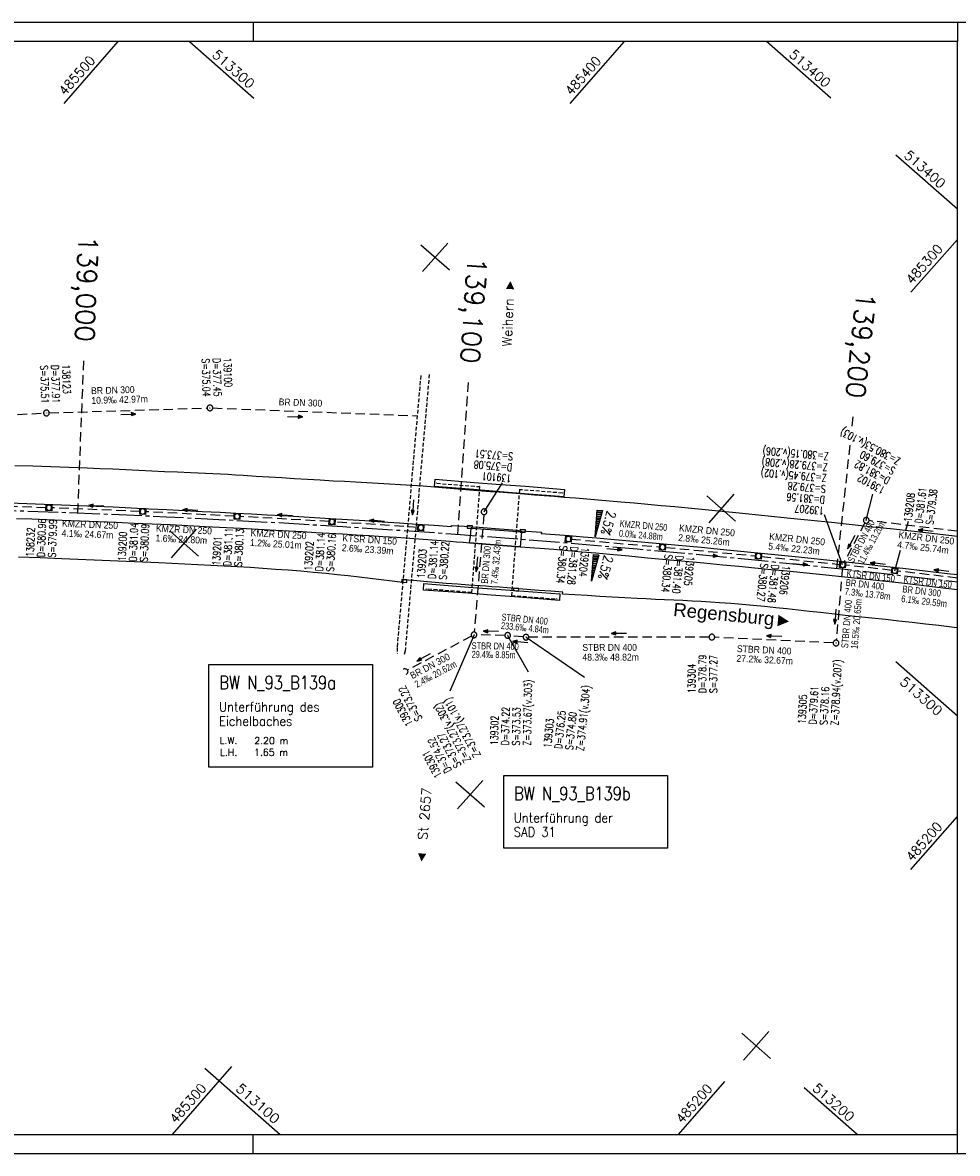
# Model space of a CAD drawing. Extents: x 4512587 to 4513722, y 5485856 to 5486153.
# Tile 4 of 5: x 4513291 to 4513537, y 5485856 to 5486153. Entities that reach past the tile are written whole.
import ezdxf
from ezdxf.enums import TextEntityAlignment as Align

# ---------------------------------------------------------------- set-up
doc = ezdxf.new("R2010")
doc.units = 0
doc.header["$LTSCALE"] = 10
doc.header["$MEASUREMENT"] = 0
for name, pattern in [('ACHSE', [5.5, 4, -0.5, 0.5, -0.5]), ('AUSGEZOGEN', [0]), ('LT00', [0]), ('LT17', [0.15, 0.1, -0.05]), ('STRICHLINIE2', [0.375, 0.25, -0.125])]:
    doc.linetypes.add(name, pattern=pattern)
doc.layers.get('0').update_dxf_attribs({"linetype": 'LT00'})
for name, color, linetype in [('-BESCH', 7, 'STRICHLINIE2'), ('-BESCH-nachrichtlich', 81, 'STRICHLINIE2'), ('-BKAN009', 140, 'LT00'), ('-BKAN014', 140, 'LT00'), ('-BKAN016-1', 140, 'LT00'), ('-BSCH009', 5, 'LT00'), ('-BSCH014', 5, 'LT00'), ('-BSCH016', 5, 'LT00'), ('-Halt-Pfeil', 4, 'LT00'), ('-RICHTUNG-NAME', 250, 'Continuous'), ('A-TEXT-KILOMETER', 30, 'LT17'), ('AX-020', 250, 'ACHSE'), ('BW-SCHRIFT', 20, 'AUSGEZOGEN'), ('ORTSNAMEN', 7, 'Continuous'), ('QUER_OST', 11, 'LT00'), ('QUER_WEST', 11, 'LT00'), ('RAHMEN', 250, 'Continuous'), ('V_AFBR_BAB', 250, 'LT00'), ('V_BR_KAPPE', 30, 'LT00'), ('V_BR_WID', 30, 'LT17'), ('V_KA_MULD', 182, 'LT00'), ('V_KA_PRUF', 182, 'LT00'), ('V_RASTER', 250, 'LT00'), ('V_SINKK', 182, 'LT00'), ('V_UK_DURCH', 182, 'LT00')]:
    doc.layers.add(name, color=color, linetype=linetype)
doc.styles.add('Arial', font='arial.ttf')
doc.styles.add('Haltungsbeschriftung', font='arial.ttf', dxfattribs={"width": 0.75})
doc.styles.add('Kilometrierung', font='romans.shx')
doc.styles.add('ROMANS', font='romans.shx')
doc.styles.add('schachtbeschriftung', font='romans.shx', dxfattribs={"width": 0.75, "height": 0.2})
doc.styles.get("Standard").update_dxf_attribs({"font": 'romans.shx', "width": 0.8})

# ---------------------------------------------------------------- blocks, each defined once
blk = doc.blocks.new('SYMB1107')
at = {"color": 0, "linetype": 'ByBlock'}
for points in [[(-0.2, 0), (-0.196157, 0.039018), (-0.184776, 0.076537), (-0.166294, 0.111114), (-0.141421, 0.141421), (-0.111114, 0.166294), (-0.076537, 0.184776), (-0.039018, 0.196157), (0, 0.2)], [(0, 0.2), (0.039018, 0.196157), (0.076537, 0.184776), (0.111114, 0.166294), (0.141421, 0.141421), (0.166294, 0.111114), (0.184776, 0.076537), (0.196157, 0.039018), (0.2, 0)]]:
    blk.add_lwpolyline(points, dxfattribs=at)
blk = doc.blocks.new('SYMB0003')
at = {"color": 0, "linetype": 'ByBlock'}
for p, q in [((-0.015712, 0), (0.010166, 0.012015)), ((0, -0.021257), (-0.015712, 0)), ((0.010166, 0.012015), (0, -0.021257))]:
    blk.add_line(p, q, dxfattribs=at)
for points in [[(-0.031395, 0.499013), (-0.093691, 0.491144), (-0.154509, 0.475528), (-0.21289, 0.452414), (-0.267913, 0.422164), (-0.318712, 0.385257), (-0.364484, 0.342274), (-0.404509, 0.293893), (-0.438154, 0.240877), (-0.464888, 0.184062), (-0.484292, 0.124345), (-0.496058, 0.062667), (-0.5, 0)], [(-0.5, 0), (-0.496058, -0.062667), (-0.484292, -0.124345), (-0.464888, -0.184062), (-0.438154, -0.240877), (-0.404509, -0.293893), (-0.364485, -0.342274), (-0.318712, -0.385257), (-0.267914, -0.422164), (-0.21289, -0.452414), (-0.154509, -0.475529), (-0.093691, -0.491144), (-0.031395, -0.499014), (0.031395, -0.499014)], [(0.5, 0), (0.496057, 0.062667), (0.484292, 0.124345), (0.464888, 0.184062), (0.438153, 0.240877), (0.404509, 0.293893), (0.364484, 0.342274), (0.318712, 0.385257), (0.267913, 0.422164), (0.21289, 0.452414), (0.154509, 0.475528), (0.093691, 0.491144), (0.031395, 0.499013), (-0.031395, 0.499013)], [(0.031395, -0.499014), (0.093691, -0.491144), (0.154509, -0.475529), (0.21289, -0.452414), (0.267914, -0.422164), (0.318712, -0.385257), (0.364485, -0.342274), (0.404509, -0.293893), (0.438154, -0.240877), (0.464889, -0.184062), (0.484292, -0.124345), (0.496058, -0.062667), (0.5, 0)]]:
    blk.add_lwpolyline(points, dxfattribs=at)
blk = doc.blocks.new('SYMB0011')
at = {"color": 0, "linetype": 'ByBlock'}
for p, q in [((0.5, 0), (-0.5, 0)), ((0, 0.5), (0, -0.5))]:
    blk.add_line(p, q, dxfattribs=at)
blk = doc.blocks.new('SYMB0652')
at = {"color": 0, "linetype": 'ByBlock'}
blk.add_lwpolyline([(-0.15, -0.075), (0.15, -0.075), (0.15, 0.075), (-0.15, 0.075), (-0.15, -0.075)], dxfattribs=at)
blk = doc.blocks.new('SYMB0070')
at = {"color": 0, "linetype": 'ByBlock'}
for p, q in [((-0.5, 0), (0.2, 0)), ((0.5, 0), (0.2, 0.1)), ((0.2, 0.1), (0.2, 0)), ((0.468, 0), (0.21, 0.086)), ((0.21, 0.086), (0.21, -0.086)), ((0.21, -0.086), (0.468, 0)), ((0.22, -0.072), (0.437, 0)), ((0.23, -0.058), (0.405, 0)), ((0.24, -0.045), (0.374, 0)), ((0.342, 0), (0.25, 0.031)), ((0.25, 0.031), (0.25, -0.031)), ((0.25, -0.031), (0.342, 0)), ((0.26, -0.017), (0.31, 0)), ((0.27, -0.003), (0.279, 0))]:
    blk.add_line(p, q, dxfattribs=at)
for points in [[(0.2, 0), (0.2, -0.1), (0.5, 0)], [(0.437, 0), (0.22, 0.072), (0.22, -0.072)], [(0.405, 0), (0.23, 0.058), (0.23, -0.058)], [(0.374, 0), (0.24, 0.045), (0.24, -0.045)], [(0.31, 0), (0.26, 0.017), (0.26, -0.017)], [(0.279, 0), (0.27, 0.003), (0.27, -0.003)]]:
    blk.add_lwpolyline(points, dxfattribs=at)
blk = doc.blocks.new('SYMB1210')
at = {"color": 0, "linetype": 'ByBlock'}
blk.add_line((0.018815, -0.179014), (0.055623, -0.17119), dxfattribs=at)
for points in [[(-0.2, -0.2), (-0.2, 0.2), (0.2, 0.2), (0.2, -0.2), (-0.2, -0.2)], [(0.018815, 0.179014), (-0.018815, 0.179014), (-0.055623, 0.17119), (-0.09, 0.155885), (-0.120444, 0.133766), (-0.145623, 0.105801), (-0.164438, 0.073213), (-0.176067, 0.037424), (-0.18, 0)], [(-0.18, 0), (-0.176067, -0.037424), (-0.164438, -0.073213), (-0.145623, -0.105801), (-0.120444, -0.133766), (-0.09, -0.155885), (-0.055623, -0.17119), (-0.018815, -0.179014), (0.018815, -0.179014)], [(0.18, 0), (0.176067, 0.037424), (0.164438, 0.073213), (0.145623, 0.105801), (0.120444, 0.133766), (0.09, 0.155885), (0.055623, 0.17119), (0.018815, 0.179014)], [(0.055623, -0.17119), (0.09, -0.155885), (0.120444, -0.133766), (0.145623, -0.105801), (0.164438, -0.073213), (0.176067, -0.037424), (0.18, 0)]]:
    blk.add_lwpolyline(points, dxfattribs=at)

msp = doc.modelspace()

# ---------------------------------------------------------------- linework, layer by layer
at = {"layer": '-BESCH'}
for p, q in [((4513298.39, 5486050.11), (4513339.84, 5486051.4)), ((4513271.31, 5486048.72), (4513296.89, 5486050.05)), ((4513297.56, 5486025.22), (4513273.77, 5486026.03)), ((4513322.21, 5486024.22), (4513299.06, 5486025.17)), ((4513346.98, 5486022.98), (4513323.71, 5486024.16)), ((4513371.95, 5486021.58), (4513348.48, 5486022.9)), ((4513395.28, 5486020.04), (4513373.44, 5486021.48)), ((4513412.55, 5486023.39), (4513410.02, 5485992.56)), ((4513512.65, 5486021.24), (4513507.15, 5486010.91)), ((4513536.95, 5486019.02), (4513513.75, 5486021.81)), ((4513435.49, 5486016.96), (4513458.79, 5486014.92)), ((4513460.28, 5486014.79), (4513483.94, 5486012.57)), ((4513485.43, 5486012.42), (4513506.05, 5486010.32)), ((4513506.74, 5486009.5), (4513505.14, 5485990.41)), ((4513519.74, 5486008.75), (4513507.54, 5486010.16)), ((4513536.95, 5486006.72), (4513521.23, 5486008.58)), ((4513409.29, 5485991.46), (4513392.45, 5485982.53)), ((4513418.05, 5485991.68), (4513410.71, 5485991.8)), ((4513422.87, 5485991.27), (4513419.55, 5485991.59)), ((4513471.69, 5485991.23), (4513424.37, 5485991.2)), ((4513504.32, 5485989.7), (4513473.19, 5485991.19))]:
    msp.add_line(p, q, dxfattribs=at)
at = {"layer": '-BESCH-nachrichtlich'}
msp.add_line((4513341.34, 5486051.4), (4513395.05, 5486049.37), dxfattribs=at)
at = {"layer": '-BSCH009'}
for p, q in [((4513412.61, 5486024.14), (4513417.44, 5486031.74)), ((4513409.96, 5485991.81), (4513403.61, 5485977.06))]:
    msp.add_line(p, q, dxfattribs=at)
at = {"layer": '-BSCH014'}
for p, q in [((4513523.41, 5486019.29), (4513524.07, 5486021.7)), ((4513520.49, 5486008.67), (4513521.97, 5486014.06))]:
    msp.add_line(p, q, dxfattribs=at)
at = {"layer": '-BSCH016'}
for p, q in [((4513513, 5486021.9), (4513514.77, 5486028.76)), ((4513506.8, 5486010.24), (4513502.07, 5486023.32)), ((4513418.8, 5485991.67), (4513424.16, 5485982.09)), ((4513423.62, 5485991.2), (4513439.03, 5485980.7))]:
    msp.add_line(p, q, dxfattribs=at)
at = {"layer": 'A-TEXT-KILOMETER', "ltscale": 2.5}
for p, q in [((4513305.87, 5486023.84), (4513307.45, 5486063.8)), ((4513405.7, 5486018.22), (4513408.52, 5486058.12)), ((4513509.29, 5486046.59), (4513509.56, 5486049.05)), ((4513505.3, 5486009.28), (4513508.77, 5486041.69))]:
    msp.add_line(p, q, dxfattribs=at)
at = {"layer": 'AX-020', "ltscale": 0.2, "flags": 128}
msp.add_lwpolyline([(4512611.95, 5485991.74), (4512629.62, 5485992.56), (4512649.59, 5485993.57), (4512669.56, 5485994.65), (4512689.53, 5485995.82), (4512709.49, 5485997.07), (4512729.45, 5485998.39), (4512749.4, 5485999.8), (4512769.34, 5486001.29), (4512789.28, 5486002.85), (4512809.21, 5486004.5), (4512829.14, 5486006.22), (4512838.83, 5486007.09), (4512874.14, 5486010.29), (4512889.59, 5486011.68), (4512905.03, 5486013.07), (4512920.48, 5486014.42), (4512935.94, 5486015.73), (4512951.4, 5486016.97), (4512957.12, 5486017.42), (4512972.58, 5486018.56), (4512988.05, 5486019.63), (4513003.53, 5486020.61), (4513019.01, 5486021.52), (4513034.5, 5486022.34), (4513049.99, 5486023.09), (4513065.49, 5486023.75), (4513080.98, 5486024.34), (4513096.48, 5486024.85), (4513111.99, 5486025.27), (4513127.49, 5486025.62), (4513143, 5486025.88), (4513158.5, 5486026.07), (4513174.01, 5486026.18), (4513189.52, 5486026.2), (4513205.03, 5486026.15), (4513220.54, 5486026.01), (4513236.05, 5486025.8), (4513251.55, 5486025.51), (4513267.06, 5486025.13), (4513282.56, 5486024.68), (4513298.06, 5486024.14), (4513313.55, 5486023.53), (4513329.05, 5486022.84), (4513344.54, 5486022.06), (4513360.02, 5486021.21), (4513375.5, 5486020.28), (4513390.98, 5486019.26), (4513406.45, 5486018.17), (4513421.91, 5486017), (4513437.37, 5486015.74), (4513452.82, 5486014.41), (4513468.27, 5486013), (4513483.7, 5486011.51), (4513499.13, 5486009.94), (4513514.55, 5486008.28), (4513529.96, 5486006.55), (4513536.95, 5486005.73)], dxfattribs=at)
at = {"layer": 'BW-SCHRIFT'}
for points in [[(4513340.32, 5485984.02), (4513383.31, 5485984.02), (4513383.31, 5485957.06), (4513340.32, 5485957.06)], [(4513417.77, 5485954.9), (4513460.76, 5485954.9), (4513460.76, 5485935.79), (4513417.77, 5485935.79)]]:
    msp.add_lwpolyline(points, close=True, dxfattribs=at)
at = {"layer": 'QUER_OST'}
for p, q in [((4513443.55, 5486023.82), (4513442.28, 5486023.92)), ((4513442.3, 5486024.22), (4513443.63, 5486024.11)), ((4513443.71, 5486024.41), (4513442.33, 5486024.52)), ((4513442.71, 5486020.88), (4513442.04, 5486020.93)), ((4513442.06, 5486021.23), (4513442.79, 5486021.17)), ((4513442.87, 5486021.47), (4513442.09, 5486021.53)), ((4513442.11, 5486021.83), (4513442.96, 5486021.76)), ((4513443.04, 5486022.06), (4513442.14, 5486022.13)), ((4513442.16, 5486022.43), (4513443.13, 5486022.35)), ((4513443.21, 5486022.64), (4513442.18, 5486022.73)), ((4513442.21, 5486023.03), (4513443.29, 5486022.94)), ((4513443.38, 5486023.23), (4513442.23, 5486023.32)), ((4513442.26, 5486023.62), (4513443.46, 5486023.53)), ((4513441.87, 5486017.94), (4513441.8, 5486017.94)), ((4513441.82, 5486018.24), (4513441.95, 5486018.23)), ((4513442.04, 5486018.52), (4513441.85, 5486018.54)), ((4513441.87, 5486018.84), (4513442.12, 5486018.82)), ((4513442.2, 5486019.11), (4513441.89, 5486019.14)), ((4513441.92, 5486019.44), (4513442.29, 5486019.41)), ((4513442.37, 5486019.7), (4513441.94, 5486019.74)), ((4513441.97, 5486020.04), (4513442.45, 5486020)), ((4513442.54, 5486020.29), (4513441.99, 5486020.33)), ((4513442.01, 5486020.63), (4513442.62, 5486020.58)), ((4513441.77, 5486017.64), (4513441.78, 5486017.64))]:
    msp.add_line(p, q, dxfattribs=at)
msp.add_lwpolyline([(4513443.73, 5486024.46), (4513441.77, 5486017.59), (4513442.33, 5486024.57), (4513443.73, 5486024.46)], dxfattribs=at)
at = {"layer": 'QUER_WEST'}
for p, q in [((4513441.31, 5486011.94), (4513442.52, 5486011.84)), ((4513442.6, 5486012.13), (4513441.34, 5486012.24)), ((4513441.36, 5486012.53), (4513442.69, 5486012.43)), ((4513442.77, 5486012.72), (4513441.39, 5486012.83)), ((4513441.76, 5486009.19), (4513441.1, 5486009.25)), ((4513441.12, 5486009.54), (4513441.85, 5486009.49)), ((4513441.93, 5486009.78), (4513441.14, 5486009.84)), ((4513441.17, 5486010.14), (4513442.02, 5486010.07)), ((4513442.1, 5486010.37), (4513441.19, 5486010.44)), ((4513441.22, 5486010.74), (4513442.18, 5486010.66)), ((4513442.27, 5486010.96), (4513441.24, 5486011.04)), ((4513441.26, 5486011.34), (4513442.35, 5486011.25)), ((4513442.43, 5486011.55), (4513441.29, 5486011.64)), ((4513440.92, 5486006.25), (4513440.85, 5486006.26)), ((4513440.88, 5486006.55), (4513441.01, 5486006.54)), ((4513441.09, 5486006.84), (4513440.9, 5486006.85)), ((4513440.93, 5486007.15), (4513441.18, 5486007.13)), ((4513441.26, 5486007.43), (4513440.95, 5486007.45)), ((4513440.97, 5486007.75), (4513441.34, 5486007.72)), ((4513441.43, 5486008.01), (4513441, 5486008.05)), ((4513441.02, 5486008.35), (4513441.51, 5486008.31)), ((4513441.6, 5486008.6), (4513441.05, 5486008.65)), ((4513441.07, 5486008.95), (4513441.68, 5486008.9)), ((4513440.83, 5486005.96), (4513440.84, 5486005.96))]:
    msp.add_line(p, q, dxfattribs=at)
msp.add_lwpolyline([(4513442.78, 5486012.77), (4513440.83, 5486005.91), (4513441.39, 5486012.88), (4513442.78, 5486012.77)], dxfattribs=at)
at = {"layer": 'RAHMEN'}
for p, q in [((4513351.95, 5486152.62), (4513351.95, 5486147.62)), ((4513536.95, 5486152.62), (4513536.95, 5486147.62)), ((4513351.95, 5485855.62), (4513351.95, 5485860.62)), ((4513536.95, 5485855.62), (4513536.95, 5485860.62))]:
    msp.add_line(p, q, dxfattribs=at)
for points in [[(4512586.95, 5485855.62), (4513721.95, 5485855.62), (4513721.95, 5486152.62), (4512586.95, 5486152.62), (4512586.95, 5485855.62)], [(4512611.95, 5485860.62), (4513536.95, 5485860.62), (4513536.95, 5486147.62), (4512611.95, 5486147.62), (4512611.95, 5485860.62)]]:
    msp.add_lwpolyline(points, dxfattribs=at)
at = {"layer": 'V_AFBR_BAB', "color": 2}
msp.add_line((4513404.01, 5486020.27), (4513404.05, 5486020.55), dxfattribs=at)
at = {"layer": 'V_AFBR_BAB'}
for p, q in [((4513427.65, 5486018.75), (4513427.64, 5486018.47)), ((4513391.3, 5486006.29), (4513391.3, 5486005.68)), ((4513433.19, 5486002.53), (4513433.31, 5486003.02))]:
    msp.add_line(p, q, dxfattribs=at)
for points in [[(4513289.31, 5486036.33), (4513294.05, 5486036.18), (4513298.8, 5486036.02), (4513303.54, 5486035.85), (4513308.29, 5486035.67), (4513311.69, 5486035.53), (4513315.09, 5486035.38), (4513318.49, 5486035.23), (4513321.89, 5486035.07), (4513325.29, 5486034.91), (4513328.69, 5486034.76), (4513332.09, 5486034.6), (4513335.49, 5486034.45), (4513337.46, 5486034.36), (4513339.42, 5486034.28), (4513341.39, 5486034.19), (4513343.35, 5486034.09), (4513345.34, 5486033.98), (4513347.32, 5486033.86), (4513349.31, 5486033.74), (4513352.69, 5486033.53), (4513356.06, 5486033.32), (4513359.44, 5486033.11), (4513362.82, 5486032.9), (4513366.19, 5486032.7), (4513369.57, 5486032.5), (4513372.95, 5486032.3), (4513375.9, 5486032.14), (4513378.86, 5486031.98), (4513381.82, 5486031.82), (4513384.78, 5486031.66), (4513387.74, 5486031.49), (4513390.69, 5486031.31), (4513393.65, 5486031.12), (4513396.6, 5486030.92), (4513399.56, 5486030.7), (4513401.61, 5486030.54), (4513403.66, 5486030.36), (4513405.71, 5486030.19), (4513407.77, 5486030.02), (4513409.82, 5486029.85), (4513412.05, 5486029.67), (4513414.29, 5486029.5), (4513416.52, 5486029.34), (4513418.76, 5486029.17), (4513420.99, 5486029.01), (4513423.23, 5486028.84), (4513425.82, 5486028.63), (4513428.42, 5486028.42), (4513431.02, 5486028.21), (4513433.62, 5486028), (4513436.6, 5486027.76), (4513439.57, 5486027.52), (4513442.55, 5486027.28), (4513445.53, 5486027.03), (4513448.51, 5486026.78), (4513452.05, 5486026.48), (4513455.6, 5486026.16), (4513459.14, 5486025.83), (4513462.69, 5486025.5), (4513466.23, 5486025.16), (4513479.66, 5486023.85), (4513493.09, 5486022.5), (4513498.5, 5486021.95), (4513503.91, 5486021.38), (4513509.32, 5486020.81), (4513514.73, 5486020.23), (4513520.13, 5486019.63), (4513528.64, 5486018.67), (4513536.95, 5486017.7)], [(4513287.91, 5486026.48), (4513294.74, 5486026.24), (4513301.56, 5486025.98), (4513308.38, 5486025.7), (4513315.2, 5486025.4), (4513319.88, 5486025.18), (4513324.55, 5486024.95), (4513329.22, 5486024.72), (4513333.89, 5486024.48), (4513338.56, 5486024.24), (4513343.23, 5486024), (4513347.37, 5486023.78), (4513351.51, 5486023.56), (4513355.65, 5486023.34), (4513359.78, 5486023.12), (4513363.92, 5486022.89), (4513368.05, 5486022.65), (4513372.19, 5486022.4), (4513376.74, 5486022.12), (4513381.28, 5486021.83), (4513385.83, 5486021.53), (4513390.37, 5486021.22), (4513394.92, 5486020.91), (4513399.46, 5486020.59), (4513404.01, 5486020.27)], [(4513536.95, 5486003.64), (4513533.94, 5486004), (4513528.14, 5486004.68), (4513522.34, 5486005.35), (4513516.53, 5486006), (4513510.72, 5486006.63), (4513504.91, 5486007.24), (4513500.69, 5486007.67), (4513496.46, 5486008.1), (4513492.23, 5486008.51), (4513488, 5486008.92), (4513483.77, 5486009.33), (4513479.54, 5486009.73), (4513475.31, 5486010.13), (4513470.37, 5486010.6), (4513465.44, 5486011.07), (4513460.5, 5486011.54), (4513455.56, 5486012), (4513450.62, 5486012.46), (4513445.68, 5486012.91), (4513442, 5486013.24), (4513438.31, 5486013.56), (4513434.61, 5486013.88), (4513430.92, 5486014.19), (4513427.23, 5486014.48), (4513424.66, 5486014.68), (4513422.09, 5486014.87), (4513419.81, 5486015.04), (4513417.54, 5486015.21), (4513415.26, 5486015.38), (4513412.02, 5486015.63), (4513408.79, 5486015.91), (4513407.09, 5486016.05), (4513405.39, 5486016.2), (4513403.69, 5486016.34), (4513400.17, 5486016.63), (4513396.64, 5486016.9), (4513393.11, 5486017.15), (4513389.58, 5486017.38), (4513386.05, 5486017.6), (4513382.52, 5486017.82), (4513378.99, 5486018.03), (4513375.45, 5486018.23), (4513371.92, 5486018.44), (4513368.42, 5486018.64), (4513364.91, 5486018.85), (4513361.4, 5486019.05), (4513357.9, 5486019.25), (4513348.65, 5486019.76), (4513339.39, 5486020.23), (4513330.14, 5486020.67), (4513325.41, 5486020.89), (4513320.68, 5486021.1), (4513315.94, 5486021.3), (4513311.21, 5486021.49), (4513306.48, 5486021.68), (4513301.74, 5486021.87), (4513297.75, 5486022.03), (4513293.76, 5486022.18), (4513289.77, 5486022.33)], [(4513404.05, 5486020.55), (4513405.77, 5486020.44), (4513407.49, 5486020.33), (4513409.21, 5486020.21), (4513411.32, 5486020.06), (4513413.44, 5486019.9), (4513415.55, 5486019.73), (4513417.85, 5486019.55), (4513420.15, 5486019.36), (4513422.45, 5486019.17), (4513425.05, 5486018.96), (4513427.65, 5486018.75)], [(4513427.64, 5486018.47), (4513431.3, 5486018.18), (4513434.96, 5486017.88), (4513438.62, 5486017.58), (4513442.27, 5486017.28), (4513445.93, 5486016.98), (4513451.85, 5486016.46), (4513457.78, 5486015.93), (4513463.7, 5486015.39), (4513469.62, 5486014.83), (4513475.53, 5486014.26), (4513485.39, 5486013.28), (4513495.24, 5486012.28), (4513505.09, 5486011.24), (4513510.94, 5486010.61), (4513516.78, 5486009.97), (4513522.62, 5486009.32), (4513528.46, 5486008.65), (4513534.3, 5486007.96), (4513536.95, 5486007.64)], [(4513290.28, 5486012.32), (4513295.99, 5486012.1), (4513301.69, 5486011.88), (4513314.41, 5486011.35), (4513327.12, 5486010.79), (4513330.55, 5486010.63), (4513333.99, 5486010.47), (4513337.42, 5486010.31), (4513340.85, 5486010.13), (4513344.29, 5486009.95), (4513347.72, 5486009.75), (4513351.15, 5486009.55), (4513354.48, 5486009.33), (4513357.81, 5486009.1), (4513361.14, 5486008.85), (4513364.47, 5486008.59), (4513367.79, 5486008.3), (4513371.12, 5486007.99), (4513374, 5486007.69), (4513376.89, 5486007.38), (4513379.77, 5486007.06), (4513382.65, 5486006.73), (4513385.54, 5486006.38), (4513388.42, 5486006.03), (4513391.3, 5486005.68)], [(4513433.31, 5486003.02), (4513430.14, 5486003.26), (4513426.98, 5486003.5), (4513423.81, 5486003.74), (4513420.65, 5486003.99), (4513418.64, 5486004.15), (4513416.64, 5486004.31), (4513414.63, 5486004.47), (4513413.11, 5486004.58), (4513411.59, 5486004.69), (4513410.07, 5486004.79), (4513408.56, 5486004.9), (4513405.61, 5486005.12), (4513402.67, 5486005.34), (4513399.73, 5486005.58), (4513396.78, 5486005.82), (4513394.04, 5486006.05), (4513391.3, 5486006.29)], [(4513536.95, 5485993.69), (4513536.13, 5485993.79), (4513532.09, 5485994.26), (4513528.57, 5485994.66), (4513525.06, 5485995.05), (4513521.54, 5485995.43), (4513518.03, 5485995.81), (4513514.51, 5485996.19), (4513510.99, 5485996.57), (4513507.47, 5485996.94), (4513503.96, 5485997.33), (4513501.01, 5485997.65), (4513498.07, 5485997.97), (4513495.13, 5485998.3), (4513492.18, 5485998.61), (4513489.24, 5485998.92), (4513486.29, 5485999.22), (4513483.34, 5485999.5), (4513480.39, 5485999.77), (4513477.44, 5486000.01), (4513474.49, 5486000.23), (4513472.08, 5486000.39), (4513469.68, 5486000.54), (4513467.27, 5486000.67), (4513464.86, 5486000.8), (4513462.45, 5486000.92), (4513460.04, 5486001.03), (4513457.63, 5486001.14), (4513455.22, 5486001.26), (4513452.81, 5486001.38), (4513449.54, 5486001.55), (4513446.27, 5486001.73), (4513443, 5486001.92), (4513439.73, 5486002.12), (4513436.46, 5486002.33), (4513433.19, 5486002.53)]]:
    msp.add_lwpolyline(points, dxfattribs=at)
at = {"layer": 'V_BR_KAPPE'}
for points in [[(4513399.56, 5486030.78), (4513399.73, 5486032.7), (4513409.98, 5486031.87), (4513416.92, 5486031.33), (4513423.45, 5486030.84), (4513433.7, 5486030.02)], [(4513433.7, 5486030.02), (4513433.57, 5486028.08), (4513423.26, 5486028.89), (4513416.8, 5486029.4), (4513409.82, 5486029.96), (4513399.56, 5486030.78)], [(4513408.81, 5486015.96), (4513409.04, 5486017.67), (4513409.19, 5486019.86), (4513415.5, 5486019.37), (4513422.46, 5486018.83), (4513422.25, 5486016.98), (4513422.06, 5486014.93), (4513415.22, 5486015.46), (4513408.81, 5486015.96)], [(4513396.65, 5486003.58), (4513396.78, 5486005.28), (4513408.48, 5486004.38), (4513414.63, 5486003.88), (4513420.7, 5486003.45), (4513432.5, 5486002.55), (4513432.41, 5486000.86), (4513420.62, 5486001.79), (4513414.5, 5486002.27), (4513408.3, 5486002.73), (4513396.65, 5486003.58)]]:
    msp.add_lwpolyline(points, dxfattribs=at)
at = {"layer": 'V_BR_WID'}
for points in [[(4513395.97, 5486059.91), (4513389.74, 5485988.47), (4513389.82, 5485986.88)], [(4513398.2, 5486060.21), (4513391.87, 5485987.6), (4513391.52, 5485986.39)], [(4513400.17, 5486031.63), (4513411.43, 5486030.75), (4513409.31, 5486002.94), (4513397.36, 5486003.85)], [(4513433.18, 5486029.05), (4513421.88, 5486029.94), (4513419.8, 5486002.15), (4513431.71, 5486001.24)]]:
    msp.add_lwpolyline(points, dxfattribs=at)
at = {"layer": 'V_RASTER'}
for p, q in [((4513316.42, 5486147.62), (4513302.19, 5486131.41)), ((4513335.2, 5486147.62), (4513352.1, 5486132.79)), ((4513435.24, 5486131.41), (4513449.47, 5486147.62)), ((4513503.7, 5486132.79), (4513486.8, 5486147.62)), ((4513536.95, 5486103.6), (4513520.74, 5486117.83)), ((4513536.95, 5486095.69), (4513524.75, 5486081.79)), ((4513395.99, 5486094.27), (4513403.51, 5486087.67)), ((4513396.45, 5486087.21), (4513403.05, 5486094.73)), ((4513471.15, 5486028.3), (4513478.66, 5486021.7)), ((4513478.2, 5486028.76), (4513471.61, 5486021.24)), ((4513337.54, 5486012.51), (4513330.03, 5486019.11)), ((4513330.48, 5486012.05), (4513337.08, 5486019.57)), ((4513520.74, 5485984.78), (4513536.95, 5485970.55)), ((4513412.7, 5485946.55), (4513405.18, 5485953.14)), ((4513412.24, 5485953.6), (4513405.64, 5485946.09)), ((4513524.75, 5485930.19), (4513536.95, 5485944.1)), ((4513480.8, 5485880.12), (4513487.39, 5485887.64)), ((4513480.8, 5485880.12), (4513487.39, 5485887.64)), ((4513487.85, 5485880.58), (4513480.34, 5485887.18)), ((4513346.27, 5485878.45), (4513330.63, 5485860.62)), ((4513339.22, 5485877.99), (4513359, 5485860.62)), ((4513463.68, 5485860.62), (4513475.89, 5485874.53)), ((4513510.59, 5485860.62), (4513496.69, 5485872.82))]:
    msp.add_line(p, q, dxfattribs=at)

# ---------------------------------------------------------------- block references
at = {"layer": '-Halt-Pfeil'}
for p, xscale, yscale, zscale, rotation in [((4513319.14, 5486049.76), 4.000000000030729, 4.000000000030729, 4.000000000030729, 1.783789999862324), ((4513363, 5486049.12), 4.000000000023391, 4.000000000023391, 4.000000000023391, 358.000000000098), ((4513393.94, 5486025.29), 3.999999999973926, 3.999999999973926, 3.999999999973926, 265.3017000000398), ((4513310.67, 5486025.69), 4.000000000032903, 4.000000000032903, 4.000000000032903, 177.6702599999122), ((4513335.39, 5486024.57), 4.000000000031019, 4.000000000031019, 4.000000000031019, 177.0997000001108), ((4513360.27, 5486023.23), 3.999999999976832, 3.999999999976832, 3.999999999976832, 176.7739999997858), ((4513384.43, 5486021.76), 4.000000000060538, 4.000000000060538, 4.000000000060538, 176.2273399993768), ((4513509.03, 5486016.16), 4.000000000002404, 4.000000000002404, 4.000000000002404, 241.9709200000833), ((4513528.61, 5486019.2), 4.000000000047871, 4.000000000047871, 4.000000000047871, 173.1365399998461), ((4513410.69, 5486010.33), 3.999999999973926, 3.999999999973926, 3.999999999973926, 265.3017000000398), ((4513446.88, 5486014.32), 3.999999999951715, 3.999999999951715, 3.999999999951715, 355.0104199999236), ((4513472.02, 5486012.68), 4.00000000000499, 4.00000000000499, 4.00000000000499, 354.6415600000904), ((4513495.64, 5486010.38), 3.999999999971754, 3.999999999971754, 3.999999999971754, 354.1815399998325), ((4513516.05, 5486010.54), 4.000000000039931, 4.000000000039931, 4.000000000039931, 173.4319599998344), ((4513532.75, 5486008.68), 4.000000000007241, 4.000000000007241, 4.000000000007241, 173.2523700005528), ((4513504.88, 5485996.61), 3.999999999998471, 3.999999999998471, 3.999999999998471, 265.2105100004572), ((4513414.4, 5485992.74), 3.999999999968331, 3.999999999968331, 3.999999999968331, 179.0732400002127), ((4513448.03, 5485992.21), 3.999999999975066, 3.999999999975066, 3.999999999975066, 180.038470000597), ((4513488.8, 5485991.45), 4.000000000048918, 4.000000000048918, 4.000000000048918, 177.2607100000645), ((4513422.08, 5485989.9), 4.000000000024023, 4.000000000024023, 4.000000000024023, 174.3924099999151), ((4513396.68, 5485985.88), 4.000000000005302, 4.000000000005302, 4.000000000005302, 207.933639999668)]:
    msp.add_blockref('SYMB0070', p, dxfattribs=dict(at, xscale=xscale, yscale=yscale, zscale=zscale, rotation=rotation))
at = {"layer": 'V_BR_WID', "xscale": 0.09999999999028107, "yscale": 0.09999999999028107, "zscale": 0.09999999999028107}
for p in [(4513400.17, 5486031.63), (4513411.43, 5486030.75), (4513421.88, 5486029.94), (4513433.18, 5486029.05), (4513397.36, 5486003.85), (4513409.31, 5486002.94), (4513419.8, 5486002.15), (4513431.71, 5486001.24)]:
    msp.add_blockref('SYMB0011', p, dxfattribs=at)
at = {"layer": 'V_KA_MULD'}
for p, xscale, yscale, zscale, rotation in [((4513298.29, 5486025.2), 3.800000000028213, 3.800000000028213, 3.800000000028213, 358.4043129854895), ((4513322.93, 5486024.22), 3.800000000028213, 3.800000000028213, 3.800000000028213, 358.4043129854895), ((4513347.72, 5486022.93), 3.800000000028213, 3.800000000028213, 3.800000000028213, 358.4043129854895), ((4513372.66, 5486021.51), 3.800000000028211, 3.800000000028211, 3.800000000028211, 356.0929980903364), ((4513396.01, 5486019.96), 3.800000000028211, 3.800000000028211, 3.800000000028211, 356.0929980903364), ((4513434.75, 5486016.99), 3.800000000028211, 3.800000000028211, 3.800000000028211, 356.0929980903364), ((4513459.49, 5486014.85), 3.800000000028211, 3.800000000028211, 3.800000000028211, 356.0929980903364), ((4513484.69, 5486012.49), 3.800000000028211, 3.800000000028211, 3.800000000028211, 356.0929980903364), ((4513506.8, 5486010.21), 3.800000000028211, 3.800000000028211, 3.800000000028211, 356.0929980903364), ((4513520.5, 5486008.66), 3.800000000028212, 3.800000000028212, 3.800000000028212, 353.7029099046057)]:
    msp.add_blockref('SYMB1210', p, dxfattribs=dict(at, xscale=xscale, yscale=yscale, zscale=zscale, rotation=rotation))
at = {"layer": 'V_KA_PRUF', "xscale": 1.499999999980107, "yscale": 1.499999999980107, "zscale": 1.499999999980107, "rotation": 359.999999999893}
for p in [(4513297.64, 5486050.09), (4513340.59, 5486051.43), (4513412.61, 5486024.14), (4513513, 5486021.9), (4513409.96, 5485991.81), (4513418.8, 5485991.67), (4513423.62, 5485991.2), (4513472.44, 5485991.23), (4513505.07, 5485989.67)]:
    msp.add_blockref('SYMB0003', p, dxfattribs=at)
at = {"layer": 'V_SINKK'}
for p, xscale, yscale, zscale, rotation in [((4513408.85, 5486020.16), 4.500000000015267, 4.500000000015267, 4.500000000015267, 356.000000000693), ((4513422.77, 5486019.08), 4.500000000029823, 4.500000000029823, 4.500000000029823, 354.9999999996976), ((4513391.63, 5486005.97), 4.500000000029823, 4.500000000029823, 4.500000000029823, 354.9999999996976), ((4513421, 5486003.7), 4.500000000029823, 4.500000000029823, 4.500000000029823, 354.9999999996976)]:
    msp.add_blockref('SYMB0652', p, dxfattribs=dict(at, xscale=xscale, yscale=yscale, zscale=zscale, rotation=rotation))
at = {"layer": 'V_UK_DURCH', "xscale": 4.000000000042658, "yscale": 4.000000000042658, "zscale": 4.000000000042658, "rotation": 297.9999999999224}
msp.add_blockref('SYMB1107', (4513391.74, 5485982.15), dxfattribs=at)

# ---------------------------------------------------------------- texts
at = {"layer": '-BKAN009', "style": 'Haltungsbeschriftung', "width": 0.9}
for s, rotation, p in [('BR DN 300', 1.7838, (4513309.38, 5486055.02)), ('10.9‰ 42.97m', 1.7838, (4513309.46, 5486052.46)), ('BR DN 300', 358, (4513358.63, 5486052.13)), ('KMZR DN 250', 357.6703, (4513301.7, 5486020.21)), ('4.1‰ 24.67m', 357.6703, (4513301.59, 5486017.65)), ('1.6‰ 24.80m', 357.0997, (4513326.24, 5486016.38)), ('KMZR DN 250', 357.0997, (4513326.37, 5486018.93)), ('KMZR DN 250', 356.774, (4513351.22, 5486017.74)), ('KTSR DN 150', 356.2273, (4513375.35, 5486016.38)), ('1.2‰ 25.01m', 356.774, (4513351.08, 5486015.19)), ('2.6‰ 23.39m', 356.2273, (4513375.18, 5486013.82))]:
    msp.add_text(s, height=1.8, rotation=rotation, dxfattribs=at).set_placement(p)
at = {"layer": '-BKAN014', "style": 'Haltungsbeschriftung'}
for s, rotation, width, p in [('KMZR DN 250', 355.0104, 0.7, (4513448.2, 5486020.18)), ('0.0‰ 24.88m', 355.0104, 0.7, (4513447.98, 5486017.63)), ('2.8‰ 25.26m', 354.6416, 0.9, (4513463.53, 5486016.49)), ('KMZR DN 250', 354.6416, 0.9, (4513463.77, 5486019.04)), ('KMZR DN 250', 354.1815, 0.9, (4513487.45, 5486016.8)), ('5.4‰ 22.23m', 354.1815, 0.9, (4513487.19, 5486014.25)), ('BR DN 300', 85.3017, 0.65, (4513413.6, 5486005.21)), ('7.4‰ 32.43m', 85.3017, 0.65, (4513416.15, 5486005)), ('BR DN 400', 353.432, 0.8, (4513507.52, 5486004.74)), ('KTSR DN 150', 353.432, 0.8, (4513507.78, 5486007.12)), ('KTSR DN 150', 353.2524, 0.8, (4513522.72, 5486005.55)), ('7.3‰ 13.78m', 353.432, 0.8, (4513507.26, 5486002.37)), ('BR DN 300', 353.2524, 0.8, (4513522.42, 5486003)), ('6.1‰ 29.59m', 353.2524, 0.8, (4513522.12, 5486000.46))]:
    msp.add_text(s, height=1.8, rotation=rotation, dxfattribs=dict(at, width=width)).set_placement(p)
at = {"layer": '-BKAN016-1', "style": 'Haltungsbeschriftung'}
for s, rotation, width, p in [('STBR DN 400', 61.9709, 0.7, (4513509.62, 5486010.58)), ('11.4‰ 13.20m', 61.9709, 0.7, (4513512.23, 5486010.15)), ('KMZR DN 250', 353.1365, 0.9, (4513521.4, 5486017.25)), ('4.7‰ 25.74m', 353.1365, 0.9, (4513521.09, 5486014.71)), ('16.5‰ 20.65m', 85.2105, 0.8, (4513510.76, 5485988.03)), ('STBR DN 400', 354.3924, 0.7, (4513417.13, 5485995.63)), ('STBR DN 400', 85.2105, 0.8, (4513508.21, 5485988.24)), ('233.6‰ 4.84m', 354.3924, 0.7, (4513416.98, 5485993.38)), ('STBR DN 400', 359.0732, 0.65, (4513409.33, 5485988.08)), ('STBR DN 400', 0.0385, 0.9, (4513438.43, 5485987.61)), ('STBR DN 400', 357.2607, 0.9, (4513478.99, 5485987.31)), ('BR DN 300', 27.9336, 0.9, (4513393.76, 5485980.15)), ('29.4‰ 8.85m', 359.0732, 0.7, (4513409.34, 5485985.82)), ('48.3‰ 48.82m', 0.0385, 0.9, (4513438.43, 5485985.05)), ('27.2‰ 32.67m', 357.2607, 0.9, (4513478.87, 5485984.75)), ('2.4‰ 20.62m', 27.9336, 0.8, (4513394.96, 5485977.88))]:
    msp.add_text(s, height=1.8, rotation=rotation, dxfattribs=dict(at, width=width)).set_placement(p)
at = {"layer": '-BSCH009', "style": 'schachtbeschriftung', "width": 0.75}
for s, rotation, p in [('S=375.51', 271.7838, (4513296.01, 5486062.61)), ('D=377.91', 271.7838, (4513298.89, 5486062.7)), ('138123', 271.7838, (4513301.77, 5486062.79)), ('S=375.04', 271.7838, (4513338.42, 5486064.39)), ('D=377.45', 271.7838, (4513341.3, 5486064.48)), ('139100', 271.7838, (4513344.18, 5486064.57)), ('D=380.96', 88.0518, (4513297.18, 5486012.2)), ('138232', 88.0518, (4513294.3, 5486012.29)), ('S=379.99', 88.0518, (4513300.06, 5486012.1)), ('139200', 87.6702, (4513318.44, 5486011.17)), ('D=381.04', 87.6702, (4513321.32, 5486011.05)), ('S=380.09', 87.6702, (4513324.2, 5486010.93)), ('D=381.11', 87.0997, (4513346.11, 5486009.83)), ('S=380.13', 87.0997, (4513348.98, 5486009.69)), ('139201', 87.0997, (4513343.23, 5486009.98)), ('139202', 86.774, (4513367.39, 5486008.64)), ('D=381.14', 86.774, (4513370.26, 5486008.47)), ('S=380.16', 86.774, (4513373.14, 5486008.31)), ('D=381.14', 86.2273, (4513399.89, 5486006.43)), ('139203', 86.2273, (4513397.02, 5486006.62)), ('S=380.22', 86.2273, (4513402.77, 5486006.24))]:
    msp.add_text(s, height=2, rotation=rotation, dxfattribs=at).set_placement(p)
at = {"layer": '-BSCH014', "style": 'schachtbeschriftung'}
for s, rotation, width, p in [('S=373.51', 175.3017, 0.75, (4513420.29, 5486039.63)), ('D=375.08', 175.3017, 0.75, (4513420.05, 5486036.76)), ('139101', 175.3017, 0.75, (4513419.82, 5486033.89)), ('139208', 83.432, 0.75, (4513524.9, 5486021.32)), ('D=381.61', 83.432, 0.7, (4513527.76, 5486020.99)), ('S=379.38', 83.432, 0.7, (4513530.63, 5486020.66)), ('S=380.34', 265.0104, 0.75, (4513432.48, 5486015.36)), ('D=381.28', 265.0104, 0.75, (4513435.34, 5486015.11)), ('139204', 265.0104, 0.75, (4513438.21, 5486014.86)), ('S=380.34', 264.6416, 0.75, (4513460.12, 5486013.04)), ('D=381.40', 264.6416, 0.75, (4513462.99, 5486012.78)), ('139205', 264.6416, 0.75, (4513465.85, 5486012.51)), ('S=380.27', 264.1815, 0.75, (4513485.25, 5486010.68)), ('D=381.48', 264.1815, 0.75, (4513488.12, 5486010.39)), ('139206', 264.1815, 0.75, (4513490.98, 5486010.1))]:
    msp.add_text(s, height=2, rotation=rotation, dxfattribs=dict(at, width=width)).set_placement(p)
at = {"layer": '-BSCH016', "style": 'schachtbeschriftung', "width": 0.75}
for s, rotation, p in [('Z=380.53(v.103)', 151.9709, (4513522.21, 5486038.09)), ('Z=380.15(v.206)', 175.2105, (4513503.18, 5486039.71)), ('S=379.60', 151.9709, (4513520.86, 5486035.55)), ('Z=379.45(v.102)', 175.2105, (4513502.7, 5486033.97)), ('Z=379.28(v.208)', 175.2105, (4513502.94, 5486036.84)), ('D=381.82', 151.9709, (4513519.51, 5486033.01)), ('139102', 151.9709, (4513518.15, 5486030.47)), ('S=379.28', 175.2105, (4513502.46, 5486031.1)), ('D=381.56', 175.2105, (4513502.22, 5486028.23)), ('139207', 175.2105, (4513501.98, 5486025.36)), ('139304', 90.0385, (4513468.11, 5485976.5)), ('D=378.79', 90.0385, (4513470.99, 5485976.51)), ('S=377.27', 90.0385, (4513473.87, 5485976.51)), ('Z=378.94(v.207)', 87.2607, (4513505.7, 5485967.98)), ('S=373.22', 117.9336, (4513396.48, 5485969.8)), ('Z=373.67(v.303)', 89.0733, (4513424.89, 5485962.7)), ('D=379.61', 87.2607, (4513499.94, 5485968.25)), ('S=378.16', 87.2607, (4513502.82, 5485968.11)), ('139300', 117.9336, (4513393.94, 5485968.45)), ('Z=373.27(v.101)', 117.9336, (4513411.79, 5485960.25)), ('Z=374.91(v.304)', 84.3924, (4513438.81, 5485961.22)), ('139305', 87.2607, (4513497.07, 5485968.39)), ('Z=373.27(v.302)', 117.9336, (4513409.25, 5485958.9)), ('D=374.22', 89.0733, (4513419.13, 5485962.79)), ('S=373.53', 89.0733, (4513422.01, 5485962.74)), ('D=376.25', 84.3924, (4513433.08, 5485961.78)), ('139302', 89.0733, (4513416.25, 5485962.84)), ('139303', 84.3924, (4513430.21, 5485962.06)), ('S=374.80', 84.3924, (4513435.94, 5485961.5)), ('S=373.27', 117.9336, (4513406.7, 5485957.55)), ('D=374.52', 117.9336, (4513404.16, 5485956.2)), ('139301', 117.9336, (4513401.61, 5485954.85))]:
    msp.add_text(s, height=2, rotation=rotation, dxfattribs=at).set_placement(p)
at = {"layer": '-RICHTUNG-NAME', "insert": (4513493.42, 5485992.72), "char_height": 3.5, "width": 38.5628, "attachment_point": 9, "rotation": 354.5, "style": 'Arial'}
msp.add_mtext('\\pt4,12,15.5,23.75;{\\fSwis721 BlkOul BT|b0|i0|c0|p82;Regensburg\\fArial|b0|i0|c0|p32;►}', dxfattribs=at)
at = {"layer": 'A-TEXT-KILOMETER', "style": 'Kilometrierung'}
for s, rotation, p in [('139,000', 268, (4513307.65, 5486068.8)), ('139,100', 266, (4513408.88, 5486063.11)), ('139,200', 264, (4513510.09, 5486054.02))]:
    msp.add_text(s, height=5, rotation=rotation, dxfattribs=at).set_placement(p, align=Align.MIDDLE_RIGHT)
at = {"layer": 'BW-SCHRIFT', "style": 'ROMANS'}
for s, height, width, p in [('BW N_93_B139a', 3.5, 0.8, (4513343.06, 5485977.52)), ('Unterführung des', 2.5, 0.9, (4513342.95, 5485971.66)), ('Eichelbaches', 2.5, 0.9, (4513342.95, 5485967.91)), ('BW N_93_B139b', 3.5, 0.8, (4513420.5, 5485948.4)), ('Unterführung der', 2.5, 0.9, (4513420.4, 5485942.54)), ('SAD 31', 2.5, 0.9, (4513420.4, 5485938.79))]:
    msp.add_text(s, height=height, rotation=359.9891, dxfattribs=dict(at, width=width)).set_placement(p)
for s, p in [('L.W.   2.20 m', (4513343.1, 5485963.15)), ('L.H.   1.65 m', (4513343.2, 5485960.06))]:
    msp.add_text(s, height=1.8, rotation=359.9891, dxfattribs=at).set_placement(p)
at = {"layer": 'ORTSNAMEN', "char_height": 2.5, "width": 45.7262, "attachment_point": 8, "style": 'ROMANS'}
for s, insert, rotation in [('{\\fArial|b0|i0|c0|p32;   }Weihern {\\fArial|b0|i0|c0|p32;►}', (4513420.19, 5486074.95), 87.507), ('{\\fArial|b0|i0|c0|p32;◄   }St 2657 ', (4513398.02, 5485941.53), 85.2583)]:
    msp.add_mtext(s, dxfattribs=dict(at, insert=insert, rotation=rotation))
at = {"layer": 'QUER_OST', "style": 'ROMANS', "width": 0.8}
msp.add_text('2.5%', height=2.5, rotation=254.0764, dxfattribs=at).set_placement((4513444.96, 5486024.57))
at = {"layer": 'QUER_WEST', "style": 'ROMANS', "width": 0.8}
msp.add_text('2.5%', height=2.5, rotation=254.0764, dxfattribs=at).set_placement((4513444.22, 5486012.87))
at = {"layer": 'V_RASTER'}
for s, rotation, width, p in [(' 513300', 318.7266, 1.038, (4513339.61, 5486145.08)), (' 513400', 318.7266, 1.01, (4513491.2, 5486145.08)), (' 485500', 48.7266, 0.958, (4513301.44, 5486132.07)), (' 485400', 48.7266, 0.944, (4513434.49, 5486132.07)), (' 513400', 318.7266, 1.01, (4513521.4, 5486118.58)), (' 485300', 48.7266, 0.969, (4513523.99, 5486082.45)), (' 513300', 318.7266, 1.038, (4513520.29, 5485980.34)), (' 485200', 48.7266, 0.955, (4513523.99, 5485930.85)), (' 513100', 318.7266, 1.08, (4513345.76, 5485873.58)), (' 513200', 318.7266, 1.021, (4513497.35, 5485873.58)), (' 485300', 48.7266, 0.969, (4513330.53, 5485862.03)), (' 485200', 48.7266, 0.955, (4513463.59, 5485862.03))]:
    msp.add_text(s, height=2.5, rotation=rotation, dxfattribs=dict(at, width=width)).set_placement(p)

doc.saveas('drawing.dxf')
